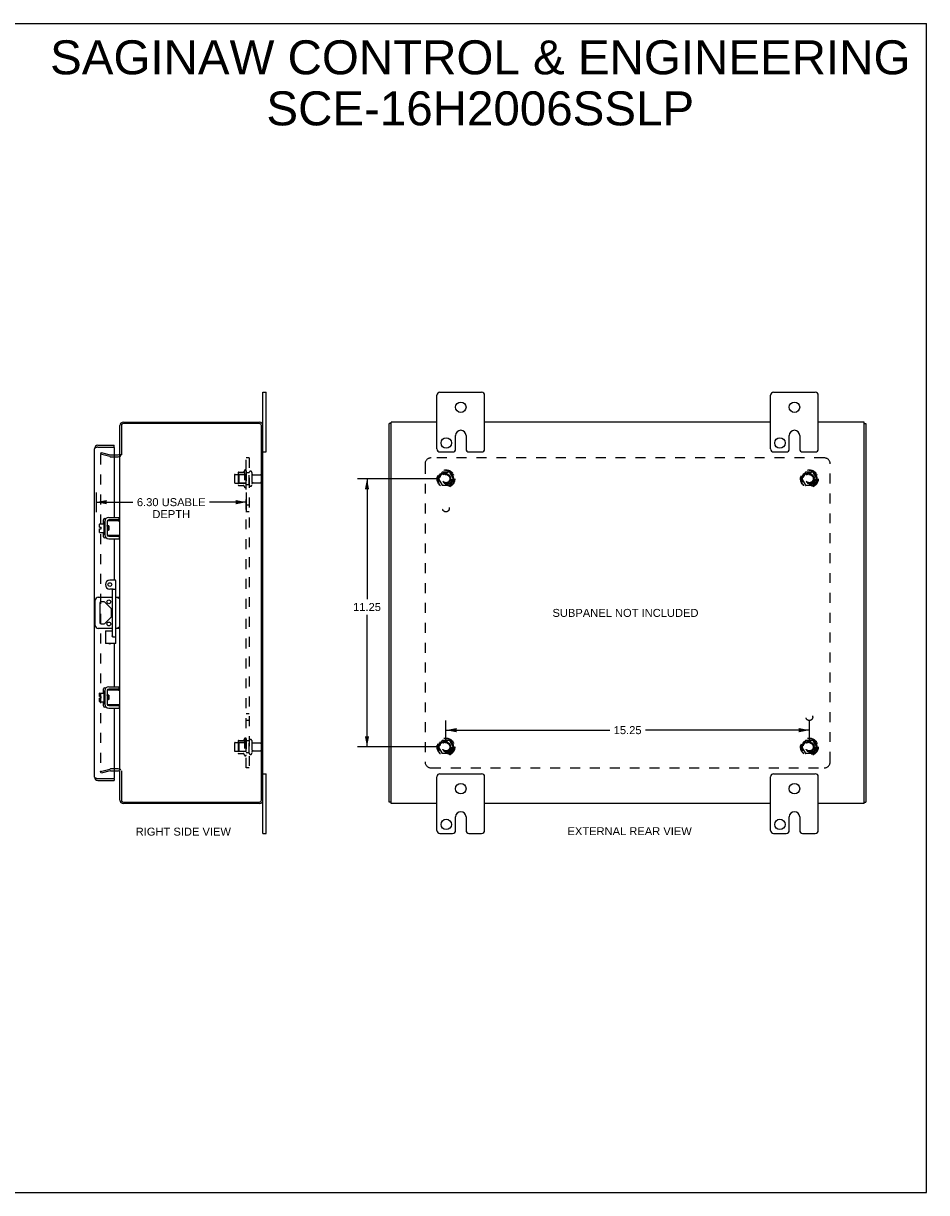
# Model space of a CAD drawing. Header units: inches. Extents: x 0 to 75.8, y 0 to 49.
# Tile 4 of 4: x 37.9 to 75.8, y 0 to 49. Entities that reach past the tile are written whole.
import ezdxf

# ---------------------------------------------------------------- set-up
doc = ezdxf.new("R2010")
doc.units = ezdxf.units.IN
doc.header["$LTSCALE"] = 4.16879
doc.header["$MEASUREMENT"] = 0
doc.linetypes.add('HIDDEN', pattern=[0.2, 0.1, -0.1])
doc.layers.get('0').update_dxf_attribs({"linetype": 'CONTINUOUS'})
for name, color, linetype in [('DEFAULT_2', 8, 'HIDDEN'), ('DIMENSIONS', 7, 'CONTINUOUS'), ('DOOR_ASSEMBLY', 7, 'CONTINUOUS'), ('SUBPANEL', 7, 'CONTINUOUS')]:
    doc.layers.add(name, color=color, linetype=linetype)
doc.styles.get("Standard").update_dxf_attribs({"font": 'arial.ttf'})
doc.dimstyles.new('DIMSTYLE_1', dxfattribs={"dimtxt": 0.334395, "dimasz": 0.44586, "dimexe": 0.09, "dimexo": 0.07, "dimgap": 0.0375, "dimtad": 0, "dimtih": 1, "dimtoh": 1, "dimzin": 4, "dimdsep": 46, "dimtxsty": 'Standard', "dimblk": '_FILLED', "dimblk1": '_FILLED', "dimblk2": '_FILLED', "dimcen": 0.09, "dimazin": 1, "dimtfac": 1, "dimtdec": 3, "dimtofl": 0, "dimtmove": 0, "dimatfit": 3, "dimldrblk": '_FILLED', "dimfxl": 0, "dimtolj": 1, "dimtzin": 4, "dimarcsym": 0})

# ---------------------------------------------------------------- blocks, each defined once
blk = doc.blocks.new('_FILLED')
at = {"color": 0, "linetype": 'ByBlock'}
blk.add_solid([(0, 0), (-1, 0.2), (-1, -0.2)], dxfattribs=at)
blk = doc.blocks.new('*D5')
at = {"layer": 'DIMENSIONS', "color": 2, "linetype": 'Continuous'}
for p, q in [((40.953, 29.364), (40.953, 28.546)), ((40.953, 28.962), (42.496, 28.962)), ((47.251, 28.962), (45.708, 28.962)), ((47.251, 29.364), (47.251, 28.546))]:
    blk.add_line(p, q, dxfattribs=at)
at = {"layer": 'DIMENSIONS', "color": 2, "linetype": 'Continuous', "xscale": 0.4458598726, "yscale": 0.4458598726, "zscale": 0.4458598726, "rotation": 180}
blk.add_blockref('_FILLED', (40.953, 28.962), dxfattribs=at)
at = {"layer": 'DIMENSIONS', "color": 2, "linetype": 'Continuous', "xscale": 0.4458598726, "yscale": 0.4458598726, "zscale": 0.4458598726}
blk.add_blockref('_FILLED', (47.251, 28.962), dxfattribs=at)
at = {"layer": 'DIMENSIONS', "color": 2, "linetype": 'Continuous', "insert": (44.102, 29.129), "char_height": 0.33439, "width": 2.87779, "attachment_point": 2, "line_spacing_factor": 0.9}
blk.add_mtext('6.30 USABLE\\PDEPTH', dxfattribs=at)
blk = doc.blocks.new('*D10')
at = {"layer": 'DIMENSIONS', "color": 2, "linetype": 'Continuous'}
for p, q in [((55.314, 29.944), (51.914, 29.944)), ((52.316, 29.944), (52.316, 24.898)), ((52.316, 18.694), (52.316, 24.229)), ((55.314, 18.694), (51.914, 18.694))]:
    blk.add_line(p, q, dxfattribs=at)
at = {"layer": 'DIMENSIONS', "color": 2, "linetype": 'Continuous', "xscale": 0.4458598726, "yscale": 0.4458598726, "zscale": 0.4458598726}
for p, rotation in [((52.316, 29.944), 90), ((52.316, 18.694), 270)]:
    blk.add_blockref('_FILLED', p, dxfattribs=dict(at, rotation=rotation))
at = {"layer": 'DIMENSIONS', "color": 2, "linetype": 'Continuous', "insert": (52.316, 24.731), "char_height": 0.3344, "width": 1.16852, "attachment_point": 2, "line_spacing_factor": 0.9}
blk.add_mtext('11.25', dxfattribs=at)
blk = doc.blocks.new('*D11')
at = {"layer": 'DIMENSIONS', "color": 2, "linetype": 'Continuous'}
for p, q in [((55.626, 19.006), (55.626, 19.8)), ((70.876, 19.006), (70.876, 19.8)), ((55.626, 19.398), (62.5, 19.398)), ((70.876, 19.398), (64.003, 19.398))]:
    blk.add_line(p, q, dxfattribs=at)
at = {"layer": 'DIMENSIONS', "color": 2, "linetype": 'Continuous', "xscale": 0.4458598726, "yscale": 0.4458598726, "zscale": 0.4458598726, "rotation": 180}
blk.add_blockref('_FILLED', (55.626, 19.398), dxfattribs=at)
at = {"layer": 'DIMENSIONS', "color": 2, "linetype": 'Continuous', "xscale": 0.4458598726, "yscale": 0.4458598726, "zscale": 0.4458598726}
blk.add_blockref('_FILLED', (70.876, 19.398), dxfattribs=at)
at = {"layer": 'DIMENSIONS', "color": 2, "linetype": 'Continuous', "insert": (63.251, 19.566), "char_height": 0.3344, "width": 1.16852, "attachment_point": 2, "line_spacing_factor": 0.9}
blk.add_mtext('15.25', dxfattribs=at)

msp = doc.modelspace()

# ---------------------------------------------------------------- linework, layer by layer
at = {"color": 7, "linetype": 'Continuous'}
for p, q in [((0, 49.045), (75.796, 49.045)), ((75.796, 0), (75.796, 49.045)), ((47.951, 33.569), (48.086, 33.569)), ((48.086, 31.069), (48.086, 33.569)), ((55.251, 31.194), (55.251, 33.444)), ((55.376, 33.569), (57.126, 33.569)), ((57.251, 31.194), (57.251, 33.444)), ((69.251, 31.194), (69.251, 33.444)), ((69.376, 33.569), (71.126, 33.569)), ((71.251, 31.194), (71.251, 33.444)), ((53.326, 32.256), (53.251, 32.256)), ((73.176, 32.256), (73.251, 32.256)), ((56.032, 31.194), (56.032, 31.756)), ((56.47, 31.756), (56.47, 31.194)), ((70.032, 31.194), (70.032, 31.756)), ((70.47, 31.756), (70.47, 31.194)), ((42.012, 30.944), (41.951, 30.944)), ((47.951, 31.069), (48.086, 31.069)), ((55.376, 31.069), (55.907, 31.069)), ((56.595, 31.069), (57.126, 31.069)), ((69.376, 31.069), (69.907, 31.069)), ((70.595, 31.069), (71.126, 31.069)), ((41.098, 27.908), (41.098, 28.044)), ((41.108, 28.054), (41.273, 28.054)), ((41.273, 28.117), (41.273, 27.63)), ((41.283, 28.127), (41.303, 28.127)), ((41.313, 28.187), (41.317, 28.187)), ((41.417, 28.156), (41.417, 27.591)), ((41.422, 27.985), (41.417, 27.992)), ((41.421, 27.991), (41.421, 28.176)), ((41.431, 28.186), (41.951, 28.186)), ((41.481, 27.966), (41.431, 27.966)), ((41.44, 27.954), (41.433, 27.966)), ((41.444, 27.966), (41.438, 27.956)), ((41.917, 28.216), (41.477, 28.216)), ((41.481, 27.966), (41.481, 27.781)), ((41.917, 28.216), (41.917, 28.32)), ((41.951, 27.561), (41.951, 28.186)), ((41.098, 27.908), (41.166, 27.908)), ((41.098, 27.694), (41.098, 27.84)), ((41.098, 27.84), (41.166, 27.84)), ((41.108, 27.684), (41.273, 27.684)), ((41.166, 27.84), (41.166, 27.908)), ((41.283, 27.62), (41.303, 27.62)), ((41.313, 27.56), (41.317, 27.56)), ((41.417, 27.784), (41.424, 27.772)), ((41.421, 27.571), (41.421, 27.756)), ((41.424, 27.897), (41.423, 27.918)), ((41.428, 27.843), (41.424, 27.897)), ((41.429, 27.823), (41.428, 27.843)), ((41.481, 27.781), (41.431, 27.781)), ((41.951, 27.561), (41.431, 27.561)), ((41.45, 27.886), (41.448, 27.902)), ((41.452, 27.862), (41.45, 27.886)), ((41.454, 27.846), (41.452, 27.862)), ((41.458, 27.781), (41.463, 27.791)), ((41.462, 27.793), (41.469, 27.781)), ((41.474, 27.897), (41.473, 27.918)), ((41.477, 27.854), (41.474, 27.897)), ((41.479, 27.832), (41.477, 27.854)), ((41.477, 27.531), (41.917, 27.531)), ((41.878, 27.568), (41.871, 27.571)), ((41.917, 27.531), (41.917, 27.427)), ((40.915, 23.788), (40.915, 24.85)), ((41.04, 24.975), (41.635, 24.975)), ((41.106, 24.721), (41.106, 23.916)), ((41.267, 24.784), (41.168, 24.784)), ((41.577, 24.499), (41.311, 24.765)), ((41.775, 24.975), (41.951, 24.975)), ((41.87, 24.924), (41.857, 24.915)), ((41.311, 23.872), (41.577, 24.138)), ((41.596, 24.182), (41.596, 24.455)), ((41.635, 23.663), (41.04, 23.663)), ((41.168, 23.854), (41.267, 23.854)), ((41.951, 23.663), (41.775, 23.663)), ((41.917, 21.116), (41.477, 21.116)), ((41.917, 21.116), (41.917, 21.22)), ((41.098, 20.808), (41.098, 20.944)), ((41.098, 20.808), (41.166, 20.808)), ((41.098, 20.594), (41.098, 20.74)), ((41.098, 20.74), (41.166, 20.74)), ((41.108, 20.954), (41.273, 20.954)), ((41.166, 20.74), (41.166, 20.808)), ((41.273, 21.017), (41.273, 20.53)), ((41.283, 21.027), (41.303, 21.027)), ((41.313, 21.087), (41.317, 21.087)), ((41.417, 21.056), (41.417, 20.491)), ((41.422, 20.885), (41.417, 20.892)), ((41.417, 20.684), (41.424, 20.672)), ((41.421, 20.891), (41.421, 21.076)), ((41.421, 20.471), (41.421, 20.656)), ((41.424, 20.797), (41.423, 20.818)), ((41.428, 20.743), (41.424, 20.797)), ((41.429, 20.723), (41.428, 20.743)), ((41.431, 21.086), (41.951, 21.086)), ((41.481, 20.866), (41.431, 20.866)), ((41.481, 20.681), (41.431, 20.681)), ((41.44, 20.854), (41.433, 20.866)), ((41.444, 20.866), (41.438, 20.856)), ((41.45, 20.786), (41.448, 20.802)), ((41.452, 20.762), (41.45, 20.786)), ((41.454, 20.746), (41.452, 20.762)), ((41.458, 20.681), (41.463, 20.691)), ((41.462, 20.693), (41.469, 20.681)), ((41.474, 20.797), (41.473, 20.818)), ((41.477, 20.754), (41.474, 20.797)), ((41.479, 20.732), (41.477, 20.754)), ((41.481, 20.866), (41.481, 20.681)), ((41.951, 20.461), (41.951, 21.086)), ((41.108, 20.584), (41.273, 20.584)), ((41.283, 20.52), (41.303, 20.52)), ((41.313, 20.46), (41.317, 20.46)), ((41.951, 20.461), (41.431, 20.461)), ((41.477, 20.431), (41.917, 20.431)), ((41.878, 20.468), (41.871, 20.471)), ((41.917, 20.431), (41.917, 20.327)), ((47.951, 17.569), (48.086, 17.569)), ((48.086, 15.069), (48.086, 17.569)), ((55.251, 15.194), (55.251, 17.444)), ((55.376, 17.569), (57.126, 17.569)), ((57.251, 15.194), (57.251, 17.444)), ((69.251, 15.194), (69.251, 17.444)), ((69.376, 17.569), (71.126, 17.569)), ((71.251, 15.194), (71.251, 17.444)), ((53.326, 16.382), (53.251, 16.382)), ((73.176, 16.382), (73.251, 16.382)), ((56.032, 15.194), (56.032, 15.756)), ((56.47, 15.756), (56.47, 15.194)), ((70.032, 15.194), (70.032, 15.756)), ((70.47, 15.756), (70.47, 15.194)), ((47.951, 15.069), (48.086, 15.069)), ((55.376, 15.069), (55.907, 15.069)), ((56.595, 15.069), (57.126, 15.069)), ((69.376, 15.069), (69.907, 15.069)), ((70.595, 15.069), (71.126, 15.069)), ((0, 0), (75.796, 0))]:
    msp.add_line(p, q, dxfattribs=at)
at = {"color": 3, "linetype": 'Continuous'}
for p, q in [((47.951, 15.069), (47.951, 33.569)), ((41.951, 30.944), (41.951, 32.174)), ((42.014, 32.176), (42.014, 30.947)), ((47.808, 32.256), (42.094, 32.256)), ((42.096, 32.319), (47.806, 32.319)), ((47.888, 16.462), (47.888, 32.176)), ((53.251, 16.382), (53.251, 32.256)), ((53.326, 16.319), (53.326, 32.319)), ((55.251, 32.319), (53.326, 32.319)), ((69.251, 32.319), (57.251, 32.319)), ((73.176, 32.319), (71.251, 32.319)), ((73.176, 16.319), (73.176, 32.319)), ((73.251, 32.256), (73.251, 16.382)), ((41.703, 30.944), (41.881, 30.944)), ((41.951, 28.186), (41.951, 30.917)), ((41.703, 30.869), (41.881, 30.869)), ((41.313, 28.187), (41.313, 27.56)), ((41.477, 28.32), (41.917, 28.32)), ((41.951, 21.086), (41.951, 27.561)), ((41.477, 27.427), (41.917, 27.427)), ((41.477, 21.22), (41.917, 21.22)), ((41.313, 21.087), (41.313, 20.46)), ((41.477, 20.327), (41.917, 20.327)), ((41.951, 17.721), (41.951, 20.461)), ((41.881, 17.769), (41.703, 17.769)), ((41.703, 17.694), (41.881, 17.694)), ((41.951, 16.464), (41.951, 17.694)), ((42.014, 17.69), (42.014, 16.462)), ((42.094, 16.382), (47.808, 16.382)), ((47.806, 16.319), (42.096, 16.319)), ((55.251, 16.319), (53.326, 16.319)), ((69.251, 16.319), (57.251, 16.319)), ((73.176, 16.319), (71.251, 16.319))]:
    msp.add_line(p, q, dxfattribs=at)
at = {"color": 7, "linetype": 'Continuous'}
for points in [[(41.423, 27.918), (41.422, 27.928), (41.422, 27.938), (41.421, 27.947), (41.42, 27.955), (41.42, 27.963), (41.419, 27.97), (41.418, 27.977), (41.418, 27.983), (41.417, 27.983)], [(41.421, 27.991), (41.422, 27.989), (41.422, 27.987), (41.422, 27.986), (41.422, 27.984), (41.422, 27.983), (41.422, 27.981), (41.423, 27.98), (41.423, 27.979), (41.423, 27.977), (41.424, 27.976), (41.424, 27.975), (41.424, 27.974), (41.425, 27.973), (41.425, 27.972), (41.426, 27.971), (41.426, 27.97), (41.427, 27.969), (41.427, 27.969), (41.428, 27.968), (41.429, 27.967), (41.429, 27.967), (41.43, 27.966), (41.431, 27.966), (41.431, 27.966)], [(41.473, 27.918), (41.472, 27.928), (41.472, 27.938), (41.471, 27.947), (41.47, 27.956), (41.47, 27.963), (41.469, 27.966)], [(41.871, 28.176), (41.878, 28.179), (41.882, 28.18), (41.885, 28.181), (41.888, 28.182), (41.891, 28.183), (41.894, 28.183), (41.896, 28.184), (41.899, 28.185), (41.901, 28.185), (41.903, 28.186), (41.906, 28.186), (41.908, 28.186), (41.91, 28.186)], [(41.431, 27.781), (41.431, 27.781), (41.43, 27.781), (41.429, 27.78), (41.429, 27.78), (41.428, 27.779), (41.427, 27.779), (41.427, 27.778), (41.426, 27.777), (41.426, 27.776), (41.425, 27.775), (41.425, 27.774), (41.425, 27.773), (41.424, 27.772), (41.424, 27.771), (41.423, 27.77), (41.423, 27.769), (41.423, 27.767), (41.422, 27.766), (41.422, 27.764), (41.422, 27.763), (41.422, 27.761), (41.422, 27.76), (41.422, 27.758), (41.421, 27.756)], [(41.433, 27.781), (41.432, 27.787), (41.431, 27.795), (41.431, 27.804), (41.43, 27.813), (41.429, 27.823)], [(41.448, 27.902), (41.447, 27.909), (41.447, 27.916), (41.446, 27.923), (41.445, 27.929), (41.444, 27.935), (41.443, 27.94), (41.443, 27.944), (41.442, 27.948), (41.441, 27.951), (41.44, 27.953), (41.44, 27.954)], [(41.462, 27.793), (41.462, 27.794), (41.461, 27.796), (41.46, 27.799), (41.459, 27.803), (41.458, 27.807), (41.458, 27.813), (41.457, 27.818), (41.456, 27.824), (41.455, 27.831), (41.455, 27.838), (41.454, 27.846)], [(41.481, 27.794), (41.481, 27.795), (41.481, 27.803), (41.48, 27.813), (41.479, 27.822), (41.479, 27.832)], [(41.91, 27.561), (41.908, 27.561), (41.906, 27.561), (41.903, 27.562), (41.901, 27.562), (41.899, 27.562), (41.896, 27.563), (41.894, 27.564), (41.891, 27.564), (41.888, 27.565), (41.885, 27.566), (41.882, 27.567), (41.878, 27.568)], [(41.945, 24.975), (41.941, 24.974), (41.937, 24.973), (41.933, 24.971), (41.928, 24.968), (41.923, 24.965), (41.918, 24.961), (41.912, 24.957), (41.906, 24.953), (41.901, 24.949), (41.894, 24.944), (41.888, 24.939), (41.882, 24.934), (41.876, 24.929), (41.87, 24.924)], [(41.876, 23.708), (41.863, 23.718), (41.857, 23.723)], [(41.945, 23.663), (41.941, 23.663), (41.937, 23.664), (41.933, 23.666), (41.928, 23.669), (41.923, 23.672), (41.918, 23.676), (41.912, 23.68), (41.906, 23.684), (41.901, 23.688), (41.894, 23.693), (41.888, 23.698), (41.882, 23.703), (41.876, 23.708)], [(41.423, 20.818), (41.422, 20.828), (41.422, 20.838), (41.421, 20.847), (41.42, 20.855), (41.42, 20.863), (41.419, 20.87), (41.418, 20.877), (41.418, 20.883), (41.417, 20.883)], [(41.421, 20.891), (41.422, 20.889), (41.422, 20.887), (41.422, 20.886), (41.422, 20.884), (41.422, 20.883), (41.422, 20.881), (41.423, 20.88), (41.423, 20.879), (41.423, 20.877), (41.424, 20.876), (41.424, 20.875), (41.424, 20.874), (41.425, 20.873), (41.425, 20.872), (41.426, 20.871), (41.426, 20.87), (41.427, 20.869), (41.427, 20.869), (41.428, 20.868), (41.429, 20.867), (41.429, 20.867), (41.43, 20.866), (41.431, 20.866), (41.431, 20.866)], [(41.431, 20.681), (41.431, 20.681), (41.43, 20.681), (41.429, 20.68), (41.429, 20.68), (41.428, 20.679), (41.427, 20.679), (41.427, 20.678), (41.426, 20.677), (41.426, 20.676), (41.425, 20.675), (41.425, 20.674), (41.425, 20.673), (41.424, 20.672), (41.424, 20.671), (41.423, 20.67), (41.423, 20.669), (41.423, 20.667), (41.422, 20.666), (41.422, 20.664), (41.422, 20.663), (41.422, 20.661), (41.422, 20.66), (41.422, 20.658), (41.421, 20.656)], [(41.433, 20.681), (41.432, 20.687), (41.431, 20.695), (41.431, 20.704), (41.43, 20.713), (41.429, 20.723)], [(41.448, 20.802), (41.447, 20.809), (41.447, 20.816), (41.446, 20.823), (41.445, 20.829), (41.444, 20.835), (41.443, 20.84), (41.443, 20.844), (41.442, 20.848), (41.441, 20.851), (41.44, 20.853), (41.44, 20.854)], [(41.462, 20.693), (41.462, 20.694), (41.461, 20.696), (41.46, 20.699), (41.459, 20.703), (41.458, 20.707), (41.458, 20.713), (41.457, 20.718), (41.456, 20.724), (41.455, 20.731), (41.455, 20.738), (41.454, 20.746)], [(41.473, 20.818), (41.472, 20.828), (41.472, 20.838), (41.471, 20.847), (41.47, 20.856), (41.47, 20.863), (41.469, 20.866)], [(41.481, 20.694), (41.481, 20.695), (41.481, 20.703), (41.48, 20.713), (41.479, 20.722), (41.479, 20.732)], [(41.871, 21.076), (41.878, 21.079), (41.882, 21.08), (41.885, 21.081), (41.888, 21.082), (41.891, 21.083), (41.894, 21.083), (41.896, 21.084), (41.899, 21.085), (41.901, 21.085), (41.903, 21.086), (41.906, 21.086), (41.908, 21.086), (41.91, 21.086)], [(41.91, 20.461), (41.908, 20.461), (41.906, 20.461), (41.903, 20.462), (41.901, 20.462), (41.899, 20.462), (41.896, 20.463), (41.894, 20.464), (41.891, 20.464), (41.888, 20.465), (41.885, 20.466), (41.882, 20.467), (41.878, 20.468)]]:
    msp.add_lwpolyline(points, dxfattribs=at)
for centre, radius in [((56.251, 32.944), 0.219), ((70.251, 32.944), 0.219), ((55.642, 31.444), 0.219), ((69.642, 31.444), 0.219), ((41.486, 24.784), 0.08), ((41.486, 23.854), 0.08), ((56.251, 16.944), 0.219), ((70.251, 16.944), 0.219), ((55.642, 15.444), 0.219), ((69.642, 15.444), 0.219)]:
    msp.add_circle(centre, radius, dxfattribs=at)
for centre, radius, start, end in [((55.376, 33.444), 0.125, 90, 180), ((57.126, 33.444), 0.125, 0, 90), ((69.376, 33.444), 0.125, 90, 180), ((71.126, 33.444), 0.125, 0, 90), ((56.251, 31.756), 0.219, 0, 180), ((70.251, 31.756), 0.219, 0, 180), ((41.881, 31.014), 0.145, 318.0361, 321.2451), ((55.376, 31.194), 0.125, 180, 270), ((55.907, 31.194), 0.125, 270.0001, 360), ((56.595, 31.194), 0.125, 180, 269.9999), ((57.126, 31.194), 0.125, 270, 360), ((69.376, 31.194), 0.125, 180, 270), ((69.907, 31.194), 0.125, 270.0001, 360), ((70.595, 31.194), 0.125, 180, 269.9999), ((71.126, 31.194), 0.125, 270, 360), ((41.881, 31.014), 0.145, 270, 293.8704), ((41.108, 28.044), 0.01, 90, 180), ((41.283, 28.117), 0.01, 90, 180), ((41.303, 28.117), 0.01, 0, 90), ((41.477, 28.156), 0.06, 90, 180), ((41.431, 28.176), 0.01, 90, 144.8477), ((41.108, 27.694), 0.01, 180, 270), ((41.283, 27.63), 0.01, 180, 270), ((41.303, 27.63), 0.01, 270, 360), ((41.477, 27.591), 0.06, 180, 270), ((41.431, 27.571), 0.01, 214.8438, 270), ((41.04, 24.85), 0.125, 90, 180), ((41.168, 24.721), 0.0625, 90, 180), ((41.267, 24.721), 0.0625, 45, 90), ((41.533, 24.455), 0.0625, 0, 45), ((41.533, 24.182), 0.0625, 315, 360), ((41.04, 23.788), 0.125, 180, 270), ((41.168, 23.916), 0.0625, 180, 270), ((41.267, 23.916), 0.0625, 270, 315), ((41.477, 21.056), 0.06, 90, 180), ((41.108, 20.944), 0.01, 90, 180), ((41.283, 21.017), 0.01, 90, 180), ((41.303, 21.017), 0.01, 0, 90), ((41.431, 21.076), 0.01, 90, 144.8477), ((41.108, 20.594), 0.01, 180, 270), ((41.283, 20.53), 0.01, 180, 270), ((41.303, 20.53), 0.01, 270, 360), ((41.477, 20.491), 0.06, 180, 270), ((41.431, 20.471), 0.01, 214.8438, 270), ((41.881, 17.624), 0.145, 66.1296, 90), ((41.881, 17.624), 0.145, 38.7549, 41.9639), ((55.376, 17.444), 0.125, 90, 180), ((57.126, 17.444), 0.125, 0, 90), ((69.376, 17.444), 0.125, 90, 180), ((71.126, 17.444), 0.125, 0, 90), ((56.251, 15.756), 0.219, 0, 180), ((70.251, 15.756), 0.219, 0, 180), ((55.376, 15.194), 0.125, 180, 270), ((55.907, 15.194), 0.125, 270.0001, 360), ((56.595, 15.194), 0.125, 180, 269.9999), ((57.126, 15.194), 0.125, 270, 360), ((69.376, 15.194), 0.125, 180, 270), ((69.907, 15.194), 0.125, 270.0001, 360), ((70.595, 15.194), 0.125, 180, 269.9999), ((71.126, 15.194), 0.125, 270, 360)]:
    msp.add_arc(centre, radius, start, end, dxfattribs=at)
at = {"color": 3, "linetype": 'Continuous'}
for centre, radius, start, end in [((42.096, 32.174), 0.145, 90, 180), ((42.094, 32.176), 0.08, 90, 180), ((47.806, 32.174), 0.145, 0, 90), ((47.808, 32.176), 0.08, 0, 90), ((41.881, 31.014), 0.07, 270, 354.4575), ((41.477, 28.156), 0.164, 90, 180), ((41.477, 27.591), 0.164, 180, 270), ((41.477, 21.056), 0.164, 90, 180), ((41.477, 20.491), 0.164, 180, 270), ((41.881, 17.624), 0.07, 5.5425, 90), ((42.096, 16.464), 0.145, 180, 270), ((42.094, 16.462), 0.08, 180, 270), ((47.806, 16.464), 0.145, 270, 360), ((47.808, 16.462), 0.08, 270, 360)]:
    msp.add_arc(centre, radius, start, end, dxfattribs=at)
at = {"layer": 'DEFAULT_2', "color": 8, "linetype": 'HIDDEN'}
for p, q in [((41.158, 31.048), (41.138, 30.975)), ((41.523, 30.872), (41.138, 30.975)), ((41.138, 30.952), (41.138, 17.685)), ((41.158, 31.048), (41.542, 30.945)), ((41.553, 30.944), (41.703, 30.944)), ((41.553, 30.869), (41.703, 30.869)), ((46.751, 30.097), (46.751, 29.791)), ((46.781, 30.127), (47.376, 30.127)), ((46.915, 30.199), (46.915, 29.688)), ((46.935, 30.127), (46.915, 30.147)), ((46.926, 30.221), (47.153, 30.221)), ((46.935, 30.127), (46.935, 29.76)), ((47.231, 30.127), (46.935, 30.127)), ((47.181, 30.299), (47.181, 29.588)), ((47.231, 30.127), (47.251, 30.147)), ((47.231, 30.127), (47.231, 29.76)), ((47.251, 30.278), (47.251, 29.609)), ((47.376, 29.679), (47.376, 30.208)), ((47.482, 30.208), (47.482, 29.679)), ((47.544, 30.11), (47.846, 30.11)), ((47.876, 30.08), (47.876, 29.808)), ((55.463, 30.216), (55.309, 29.949)), ((55.309, 29.939), (55.463, 29.671)), ((55.781, 30.221), (55.472, 30.221)), ((55.944, 29.949), (55.789, 30.216)), ((55.789, 29.671), (55.944, 29.939)), ((70.713, 30.216), (70.559, 29.949)), ((70.559, 29.939), (70.713, 29.671)), ((71.031, 30.221), (70.722, 30.221)), ((71.194, 29.949), (71.039, 30.216)), ((71.039, 29.671), (71.194, 29.939)), ((46.781, 29.761), (47.376, 29.761)), ((46.935, 29.76), (46.915, 29.74)), ((46.926, 29.666), (47.153, 29.666)), ((47.231, 29.76), (46.935, 29.76)), ((47.231, 29.76), (47.251, 29.74)), ((47.544, 29.778), (47.846, 29.778)), ((55.781, 29.666), (55.472, 29.666)), ((71.031, 29.666), (70.722, 29.666)), ((46.751, 18.847), (46.751, 18.541)), ((46.781, 18.877), (47.376, 18.877)), ((46.915, 18.949), (46.915, 18.438)), ((46.935, 18.877), (46.915, 18.897)), ((46.926, 18.971), (47.153, 18.971)), ((47.231, 18.877), (46.935, 18.877)), ((46.935, 18.877), (46.935, 18.51)), ((47.181, 19.049), (47.181, 18.338)), ((47.231, 18.877), (47.251, 18.897)), ((47.231, 18.877), (47.231, 18.51)), ((47.251, 19.028), (47.251, 18.359)), ((47.376, 18.429), (47.376, 18.958)), ((47.482, 18.958), (47.482, 18.429)), ((47.544, 18.86), (47.846, 18.86)), ((47.876, 18.83), (47.876, 18.558)), ((55.463, 18.966), (55.309, 18.699)), ((55.309, 18.689), (55.463, 18.421)), ((55.781, 18.971), (55.472, 18.971)), ((55.944, 18.699), (55.789, 18.966)), ((55.789, 18.421), (55.944, 18.689)), ((70.713, 18.966), (70.559, 18.699)), ((70.559, 18.689), (70.713, 18.421)), ((71.031, 18.971), (70.722, 18.971)), ((71.194, 18.699), (71.039, 18.966)), ((71.039, 18.421), (71.194, 18.689)), ((46.781, 18.511), (47.376, 18.511)), ((46.935, 18.51), (46.915, 18.49)), ((46.926, 18.416), (47.153, 18.416)), ((47.231, 18.51), (46.935, 18.51)), ((47.231, 18.51), (47.251, 18.49)), ((47.544, 18.528), (47.846, 18.528)), ((55.781, 18.416), (55.472, 18.416)), ((71.031, 18.416), (70.722, 18.416)), ((41.138, 17.662), (41.523, 17.765)), ((41.158, 17.589), (41.138, 17.662)), ((41.542, 17.692), (41.158, 17.589)), ((41.703, 17.769), (41.553, 17.769)), ((41.553, 17.694), (41.703, 17.694))]:
    msp.add_line(p, q, dxfattribs=at)
for points in [[(41.153, 30.967), (41.152, 30.967), (41.151, 30.967), (41.149, 30.967), (41.148, 30.967), (41.147, 30.966), (41.146, 30.966), (41.145, 30.965), (41.144, 30.964), (41.143, 30.963), (41.142, 30.963), (41.142, 30.962), (41.141, 30.961), (41.14, 30.959), (41.14, 30.958), (41.139, 30.957), (41.139, 30.956), (41.139, 30.955), (41.139, 30.954), (41.138, 30.952)], [(41.157, 30.967), (41.155, 30.967), (41.154, 30.967), (41.153, 30.967)], [(41.138, 17.685), (41.139, 17.683), (41.139, 17.682), (41.139, 17.681), (41.139, 17.68), (41.14, 17.679), (41.14, 17.678), (41.141, 17.676)], [(41.153, 17.67), (41.152, 17.67), (41.151, 17.67), (41.149, 17.67), (41.148, 17.67), (41.147, 17.671), (41.146, 17.671), (41.145, 17.672), (41.144, 17.673), (41.143, 17.674), (41.142, 17.675), (41.142, 17.675), (41.141, 17.676)], [(41.157, 17.67), (41.155, 17.67), (41.154, 17.67), (41.153, 17.67)]]:
    msp.add_lwpolyline(points, dxfattribs=at)
for centre, radius in [((55.626, 29.944), 0.372), ((55.626, 29.944), 0.356), ((55.626, 29.944), 0.318), ((55.626, 29.944), 0.204), ((55.626, 29.944), 0.183), ((55.626, 29.944), 0.183), ((55.626, 29.944), 0.166), ((70.876, 29.944), 0.372), ((70.876, 29.944), 0.356), ((70.876, 29.944), 0.318), ((70.876, 29.944), 0.204), ((70.876, 29.944), 0.183), ((70.876, 29.944), 0.183), ((70.876, 29.944), 0.166), ((55.626, 18.694), 0.372), ((55.626, 18.694), 0.356), ((55.626, 18.694), 0.318), ((55.626, 18.694), 0.204), ((55.626, 18.694), 0.183), ((55.626, 18.694), 0.183), ((55.626, 18.694), 0.166), ((70.876, 18.694), 0.372), ((70.876, 18.694), 0.356), ((70.876, 18.694), 0.318), ((70.876, 18.694), 0.204), ((70.876, 18.694), 0.183), ((70.876, 18.694), 0.183), ((70.876, 18.694), 0.166)]:
    msp.add_circle(centre, radius, dxfattribs=at)
for centre, radius, start, end in [((41.553, 30.984), 0.04, 255, 270), ((41.881, 31.014), 0.145, 293.8704, 318.0361), ((41.553, 30.984), 0.115, 255, 270), ((46.781, 30.097), 0.03, 90, 180), ((47.056, 30.199), 0.141, 174.7919, 180), ((46.926, 30.211), 0.01, 90, 174.8062), ((47.134, 30.231), 0.01, 270, 336.0321), ((47.781, 29.944), 0.698, 149.3369, 156.0321), ((47.213, 30.278), 0.0384, 0, 145.5503), ((47.429, 30.208), 0.053, 0, 180), ((47.544, 30.172), 0.0625, 180, 270), ((47.846, 30.08), 0.03, 0, 90), ((55.317, 29.944), 0.01, 150.0127, 209.9883), ((55.472, 30.211), 0.01, 90.0124, 149.9892), ((55.781, 30.211), 0.01, 30.012, 89.9887), ((55.935, 29.944), 0.01, 330.0127, 29.9883), ((70.567, 29.944), 0.01, 150.0127, 209.9883), ((70.722, 30.211), 0.01, 90.0124, 149.9892), ((71.031, 30.211), 0.01, 30.012, 89.9887), ((71.185, 29.944), 0.01, 330.0127, 29.9883), ((46.781, 29.791), 0.03, 180, 270), ((47.056, 29.688), 0.141, 180, 185.2081), ((46.926, 29.676), 0.01, 185.1938, 270), ((47.134, 29.656), 0.01, 23.9679, 90), ((47.781, 29.944), 0.698, 203.9679, 210.6631), ((47.213, 29.609), 0.0384, 214.4497, 360), ((47.429, 29.679), 0.053, 180, 360), ((47.544, 29.715), 0.0625, 90, 180), ((47.846, 29.808), 0.03, 270, 360), ((55.472, 29.676), 0.01, 210.012, 269.9887), ((55.781, 29.676), 0.01, 270.0124, 329.9892), ((70.722, 29.676), 0.01, 210.012, 269.9887), ((71.031, 29.676), 0.01, 270.0124, 329.9892), ((46.781, 18.847), 0.03, 90, 180), ((47.056, 18.949), 0.141, 174.7919, 180), ((46.926, 18.961), 0.01, 90, 174.8062), ((47.134, 18.981), 0.01, 270, 336.0321), ((47.781, 18.694), 0.698, 149.3369, 156.0321), ((47.213, 19.028), 0.0384, 0, 145.5503), ((47.429, 18.958), 0.053, 0, 180), ((47.544, 18.922), 0.0625, 180, 270), ((47.846, 18.83), 0.03, 0, 90), ((55.317, 18.694), 0.01, 150.0127, 209.9883), ((55.472, 18.961), 0.01, 90.0124, 149.9892), ((55.781, 18.961), 0.01, 30.012, 89.9887), ((55.935, 18.694), 0.01, 330.0127, 29.9883), ((70.567, 18.694), 0.01, 150.0127, 209.9883), ((70.722, 18.961), 0.01, 90.0124, 149.9892), ((71.031, 18.961), 0.01, 30.012, 89.9887), ((71.185, 18.694), 0.01, 330.0127, 29.9883), ((46.781, 18.541), 0.03, 180, 270), ((47.056, 18.438), 0.141, 180, 185.2081), ((46.926, 18.426), 0.01, 185.1938, 270), ((47.134, 18.406), 0.01, 23.9679, 90), ((47.781, 18.694), 0.698, 203.9679, 210.6631), ((47.213, 18.359), 0.0384, 214.4497, 360), ((47.429, 18.429), 0.053, 180, 360), ((47.544, 18.465), 0.0625, 90, 180), ((47.846, 18.558), 0.03, 270, 360), ((55.472, 18.426), 0.01, 210.012, 269.9887), ((55.781, 18.426), 0.01, 270.0124, 329.9892), ((70.722, 18.426), 0.01, 210.012, 269.9887), ((71.031, 18.426), 0.01, 270.0124, 329.9892), ((41.553, 17.654), 0.115, 90, 105), ((41.553, 17.654), 0.04, 90, 105), ((41.881, 17.624), 0.145, 41.9639, 66.1296)]:
    msp.add_arc(centre, radius, start, end, dxfattribs=at)
at = {"layer": 'DOOR_ASSEMBLY', "color": 3, "linetype": 'Continuous'}
for p, q in [((40.878, 17.432), (40.878, 31.205)), ((41.008, 31.27), (40.993, 31.266)), ((41.023, 31.275), (41.008, 31.27)), ((41.023, 31.35), (41.703, 31.35)), ((41.023, 31.275), (41.687, 31.275)), ((41.703, 31.259), (41.703, 28.32)), ((41.262, 28.054), (41.262, 28.225)), ((41.312, 28.275), (41.365, 28.275)), ((41.418, 28.163), (41.418, 27.992)), ((41.703, 28.216), (41.703, 28.186)), ((41.262, 27.512), (41.262, 27.684)), ((41.418, 27.783), (41.418, 27.584)), ((41.703, 27.561), (41.703, 27.531)), ((41.368, 27.462), (41.312, 27.462)), ((41.703, 27.427), (41.703, 25.694)), ((41.703, 23.031), (41.703, 21.22)), ((41.262, 20.954), (41.262, 21.125)), ((41.312, 21.175), (41.365, 21.175)), ((41.703, 21.116), (41.703, 21.086)), ((41.418, 21.063), (41.418, 20.892)), ((41.418, 20.683), (41.418, 20.484)), ((41.262, 20.412), (41.262, 20.584)), ((41.368, 20.362), (41.312, 20.362)), ((41.703, 20.461), (41.703, 20.431)), ((41.703, 20.327), (41.703, 17.378)), ((41.687, 17.362), (41.023, 17.362)), ((41.023, 17.287), (41.703, 17.287))]:
    msp.add_line(p, q, dxfattribs=at)
at = {"layer": 'DOOR_ASSEMBLY', "color": 7, "linetype": 'Continuous'}
for p, q in [((41.703, 31.275), (41.687, 31.275)), ((41.703, 31.275), (41.703, 31.35)), ((41.745, 25.694), (41.525, 25.694)), ((41.775, 23.031), (41.775, 25.664)), ((41.605, 25.319), (41.525, 25.319)), ((41.635, 23.349), (41.635, 25.289)), ((41.665, 25.319), (41.745, 25.319)), ((41.338, 23.569), (41.338, 23.031)), ((41.338, 23.569), (41.635, 23.569)), ((41.657, 23.319), (41.745, 23.319)), ((41.775, 23.031), (41.338, 23.031)), ((41.687, 17.362), (41.703, 17.362)), ((41.703, 17.362), (41.703, 17.287))]:
    msp.add_line(p, q, dxfattribs=at)
at = {"layer": 'DOOR_ASSEMBLY', "color": 3, "linetype": 'Continuous'}
for points in [[(40.993, 31.266), (40.985, 31.263), (40.978, 31.261), (40.971, 31.259), (40.964, 31.256), (40.957, 31.254), (40.95, 31.252), (40.944, 31.249), (40.938, 31.247), (40.932, 31.245), (40.926, 31.242), (40.92, 31.24), (40.915, 31.238), (40.91, 31.235), (40.906, 31.233), (40.901, 31.231), (40.897, 31.228), (40.894, 31.226), (40.891, 31.224), (40.888, 31.221), (40.885, 31.219), (40.883, 31.217), (40.881, 31.214), (40.88, 31.212), (40.879, 31.21), (40.878, 31.207), (40.878, 31.205)], [(40.878, 17.432), (40.878, 17.43), (40.879, 17.427), (40.88, 17.425), (40.881, 17.423), (40.883, 17.42), (40.885, 17.418), (40.888, 17.416), (40.891, 17.413), (40.894, 17.411), (40.897, 17.409), (40.901, 17.406), (40.906, 17.404), (40.91, 17.402), (40.915, 17.399), (40.92, 17.397), (40.926, 17.395), (40.932, 17.392), (40.938, 17.39), (40.944, 17.388), (40.95, 17.385), (40.957, 17.383), (40.964, 17.381), (40.971, 17.378), (40.978, 17.376), (40.985, 17.374), (40.993, 17.371), (41, 17.369), (41.023, 17.362)]]:
    msp.add_lwpolyline(points, dxfattribs=at)
at = {"layer": 'DOOR_ASSEMBLY', "color": 7, "linetype": 'Continuous'}
for points in [[(41.338, 23.569), (41.338, 23.568), (41.339, 23.568), (41.34, 23.567), (41.359, 23.547)], [(41.359, 23.547), (41.363, 23.543), (41.368, 23.539)], [(41.338, 23.031), (41.338, 23.031), (41.339, 23.032), (41.34, 23.033), (41.359, 23.052)], [(41.359, 23.052), (41.364, 23.057), (41.368, 23.061)], [(41.605, 23.349), (41.612, 23.342), (41.619, 23.336), (41.625, 23.331), (41.632, 23.326), (41.638, 23.323), (41.645, 23.32), (41.651, 23.319), (41.657, 23.319)], [(41.754, 23.052), (41.75, 23.057), (41.745, 23.061)], [(41.775, 23.031), (41.775, 23.031), (41.775, 23.032), (41.774, 23.033), (41.754, 23.052)]]:
    msp.add_lwpolyline(points, dxfattribs=at)
msp.add_circle((41.525, 25.506), 0.078, dxfattribs=at)
at = {"layer": 'DOOR_ASSEMBLY', "color": 3, "linetype": 'Continuous'}
for centre, radius, start, end in [((41.023, 31.205), 0.145, 90, 180), ((41.687, 31.259), 0.0156, 0, 90), ((41.312, 28.225), 0.05, 90, 180), ((41.312, 27.512), 0.05, 180, 270), ((41.368, 27.512), 0.05, 270, 278.5163), ((41.525, 23.131), 0.109, 246.5606, 293.4394), ((41.312, 21.125), 0.05, 90, 180), ((41.312, 20.412), 0.05, 180, 270), ((41.368, 20.412), 0.05, 270, 278.5163), ((41.023, 17.432), 0.145, 180, 270), ((41.687, 17.378), 0.0156, 270, 360)]:
    msp.add_arc(centre, radius, start, end, dxfattribs=at)
at = {"layer": 'DOOR_ASSEMBLY', "color": 7, "linetype": 'Continuous'}
for centre, radius, start, end in [((41.023, 31.205), 0.07, 90, 124.538), ((41.525, 25.506), 0.188, 90, 270), ((41.745, 25.664), 0.03, 0, 90), ((41.605, 25.289), 0.03, 359.9987, 89.9934), ((41.665, 25.289), 0.03, 90, 180), ((41.745, 25.289), 0.03, 0, 90), ((41.665, 23.349), 0.03, 180, 270), ((41.745, 23.349), 0.03, 270, 360), ((41.023, 17.432), 0.07, 235.463, 270)]:
    msp.add_arc(centre, radius, start, end, dxfattribs=at)
at = {"layer": 'SUBPANEL', "color": 8, "linetype": 'HIDDEN'}
for p, q in [((47.251, 17.819), (47.251, 30.819)), ((47.376, 30.819), (47.251, 30.819)), ((47.376, 30.819), (47.376, 17.819)), ((54.751, 30.569), (54.751, 18.069)), ((71.501, 30.819), (55.001, 30.819)), ((71.751, 18.069), (71.751, 30.569)), ((47.376, 30.194), (47.251, 30.194)), ((47.376, 29.694), (47.251, 29.694)), ((47.376, 28.834), (47.251, 28.834)), ((47.376, 28.553), (47.251, 28.553)), ((47.376, 20.084), (47.251, 20.084)), ((47.376, 19.803), (47.251, 19.803)), ((47.376, 18.944), (47.251, 18.944)), ((47.376, 18.444), (47.251, 18.444)), ((47.376, 17.819), (47.251, 17.819)), ((55.001, 17.819), (71.501, 17.819))]:
    msp.add_line(p, q, dxfattribs=at)
for centre, radius in [((55.626, 29.944), 0.25), ((70.876, 29.944), 0.25), ((55.626, 28.694), 0.141), ((70.876, 19.944), 0.141), ((55.626, 18.694), 0.25), ((70.876, 18.694), 0.25)]:
    msp.add_circle(centre, radius, dxfattribs=at)
for centre, start, end in [((55.001, 30.569), 90, 180), ((71.501, 30.569), 0, 90), ((55.001, 18.069), 180, 270), ((71.501, 18.069), 270, 360)]:
    msp.add_arc(centre, 0.25, start, end, dxfattribs=at)

# ---------------------------------------------------------------- texts
at = {"layer": 'DIMENSIONS', "color": 2, "linetype": 'Continuous', "attachment_point": 2, "line_spacing_factor": 0.9}
for s, insert, char_height, width in [('SAGINAW CONTROL & ENGINEERING\\PSCE-16H2006SSLP', (57.068, 48.334), 1.42675, 36.03476), ('SUBPANEL NOT INCLUDED', (63.161, 24.484), 0.33439, 6.11483), ('RIGHT SIDE VIEW', (44.609, 15.309), 0.33439, 3.98788), ('EXTERNAL REAR VIEW', (63.335, 15.328), 0.33439, 5.20612)]:
    msp.add_mtext(s, dxfattribs=dict(at, insert=insert, char_height=char_height, width=width))

# ---------------------------------------------------------------- dimensions: what is measured, and where the dimension line sits
at = {"layer": 'DIMENSIONS', "color": 2, "linetype": 'Continuous'}
for base, p1, p2, angle, picture, middle in [((52.316, 29.944), (55.384, 18.694), (55.384, 29.944), 90, '*D10', (52.331, 24.562)), ((55.626, 19.398), (70.876, 19.87), (55.626, 19.87), 180, '*D11', (63.267, 19.397))]:
    dim = msp.add_linear_dim(base=base, p1=p1, p2=p2, angle=angle, dimstyle='DIMSTYLE_1', dxfattribs=at)
    dim.commit()
    dim.dimension.update_dxf_attribs({"geometry": picture, "text_midpoint": middle, "dimtype": 160})
dim = msp.add_linear_dim(base=(47.251, 28.962), p1=(40.953, 28.476), p2=(47.251, 28.476), text='<> USABLE\\PDEPTH', dimstyle='DIMSTYLE_1', dxfattribs=at)
dim.commit()
dim.dimension.update_dxf_attribs({"geometry": '*D5', "text_midpoint": (44.102, 28.711), "dimtype": 160})

doc.saveas('drawing.dxf')
